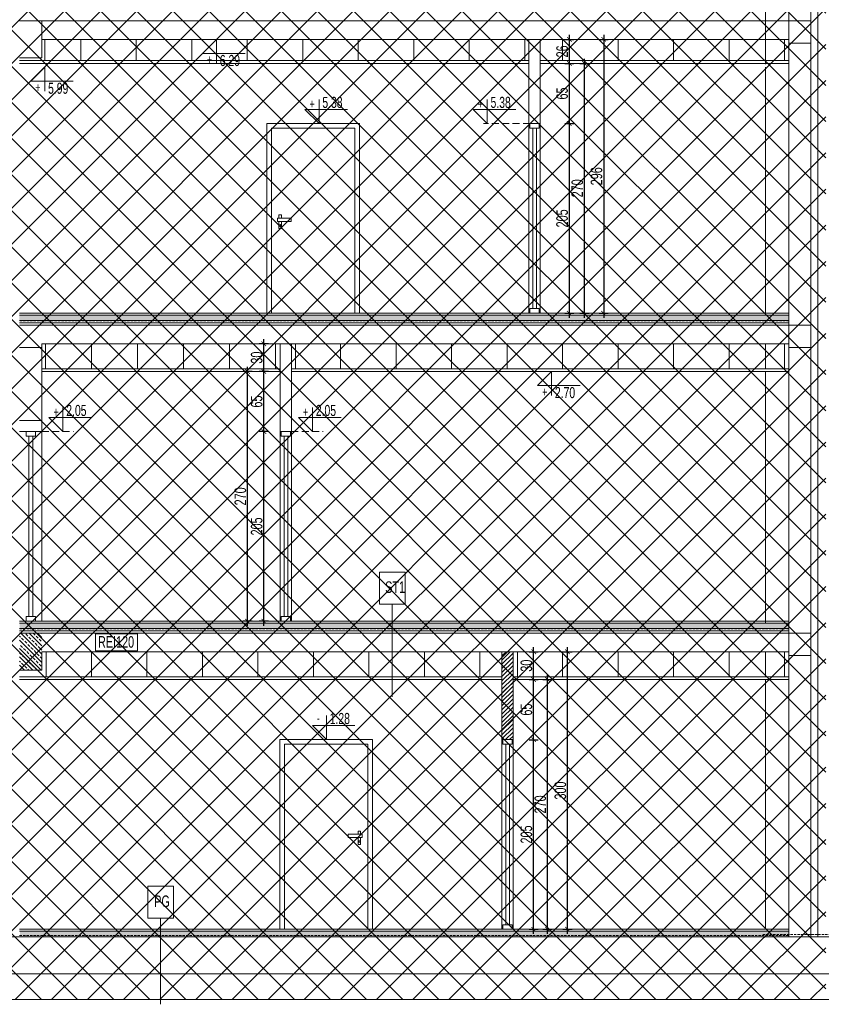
# Model space of a CAD drawing. Header units: millimetres. Extents: x 6354466 to 6508314, y -1889048 to -1342748.
# Tile 9 of 134: x 6419662 to 6428328, y -1887109 to -1876465. Entities that reach past the tile are written whole.
import ezdxf
from ezdxf.enums import TextEntityAlignment as Align

# ---------------------------------------------------------------- set-up
doc = ezdxf.new("R2010")
doc.units = ezdxf.units.MM
doc.header["$PDMODE"] = 3
doc.header["$PDSIZE"] = 10
doc.linetypes.add('HIDDEN', pattern=[0.375, 0.25, -0.125])
for name, color, linetype, lineweight in [('L-2', 167, 'Continuous', 13), ('L-5', 152, 'Continuous', 9), ('L-6', 6, 'Continuous', 5), ('L-DIM', 252, 'Continuous', 5), ('L-HATCH', 252, 'Continuous', 5), ('L-PPOŻ', 10, 'Continuous', 9), ('L-TXT', 141, 'Continuous', 9)]:
    doc.layers.add(name, color=color, linetype=linetype, lineweight=lineweight)
doc.styles.add('125', font='cdmsimpl.shx', dxfattribs={"width": 0.7, "height": 125})
doc.styles.add('SIMPLEX', font='cdmsimpl.shx', dxfattribs={"width": 0.7, "bigfont": 'cdmbigpl.shx'})
doc.linetypes.add('BATTING', pattern='A,0.00254,-2.54,[134,ltypeshp.shx,S=2.54,R=0,X=-2.54,Y=0],-5.08,[134,ltypeshp.shx,S=2.54,R=180,X=2.54,Y=0],-2.54', length=10.16254)
doc.dimstyles.new('125', dxfattribs={"dimtxt": 125, "dimasz": 50, "dimexe": 50, "dimexo": 3, "dimgap": 15, "dimtad": 1, "dimdec": 0, "dimlfac": 0.1, "dimrnd": 1, "dimtxsty": '125', "dimblk": 'ARCHTICK', "dimcen": 2.5, "dimdle": 50, "dimazin": 0, "dimtfac": 1, "dimtdec": 0, "dimtix": 1, "dimtmove": 1, "dimatfit": 3, "dimldrblk": 'NONE', "dimfxl": 0, "dimarcsym": 0})

# ---------------------------------------------------------------- blocks, each defined once
blk = doc.blocks.new('*U86')
for p, q in [((-5, 0), (-5, -5)), ((5, -5), (5, 0)), ((-5, -5), (5, -5)), ((-2, -5), (-2, -200)), ((2, -5), (2, -200)), ((-5, -205), (-5, -200)), ((-5, -200), (5, -200)), ((5, -200), (5, -205))]:
    blk.add_line(p, q)
blk = doc.blocks.new('*U359')
for p, q in [((-5, 0), (-5, -5)), ((5, -5), (5, 0)), ((-5, -5), (5, -5)), ((-2, -5), (-2, -200)), ((2, -5), (2, -200)), ((-5, -205), (-5, -200)), ((-5, -200), (5, -200)), ((5, -200), (5, -205))]:
    blk.add_line(p, q)
blk = doc.blocks.new('*U360')
for p, q in [((-5, 0), (-5, -5)), ((5, -5), (5, 0)), ((-5, -5), (5, -5)), ((-2, -5), (-2, -200)), ((2, -5), (2, -200)), ((-5, -205), (-5, -200)), ((-5, -200), (5, -200)), ((5, -200), (5, -205))]:
    blk.add_line(p, q)
blk = doc.blocks.new('*U365')
for p, q in [((-5, 0), (-5, -5)), ((5, -5), (5, 0)), ((-5, -5), (5, -5)), ((-2, -5), (-2, -200)), ((2, -5), (2, -200)), ((-5, -205), (-5, -200)), ((-5, -200), (5, -200)), ((5, -200), (5, -205))]:
    blk.add_line(p, q)
blk = doc.blocks.new('_ArchTick')
at = {"color": 0, "linetype": 'ByBlock', "const_width": 0.15}
blk.add_lwpolyline([(-0.5, -0.5), (0.5, 0.5)], dxfattribs=at)
blk = doc.blocks.new('*D361')
at = {"layer": 'Defpoints', "color": 0, "transparency": 16777216}
for p in [(6424995, -1884248), (6425218, -1884248), (6424995, -1886298)]:
    blk.add_point(p, dxfattribs=at)
at = {"layer": 'L-DIM', "color": 0, "lineweight": -2, "ltscale": 10, "transparency": 16777216}
for p, q in [((6425168, -1884248), (6425268, -1884248)), ((6425218, -1886348), (6425218, -1884198)), ((6425168, -1886298), (6425268, -1886298))]:
    blk.add_line(p, q, dxfattribs=at)
at = {"layer": 'L-DIM', "color": 0, "linetype": 'ByBlock', "lineweight": -2, "transparency": 16777216, "xscale": 50, "yscale": 50, "zscale": 50}
for p, rotation in [((6425218, -1884248), 90), ((6425218, -1886298), 270)]:
    blk.add_blockref('_ArchTick', p, dxfattribs=dict(at, rotation=rotation))
at = {"layer": 'L-DIM', "color": 0, "ltscale": 10, "transparency": 16777216, "insert": (6425140, -1885273), "char_height": 125, "attachment_point": 5, "rotation": 90, "style": '125'}
blk.add_mtext('205', dxfattribs=at)
blk = doc.blocks.new('_None')
blk = doc.blocks.new('*D362')
at = {"layer": 'Defpoints', "color": 0, "transparency": 16777216}
for p in [(6424995, -1883598), (6425218, -1883598), (6424995, -1884248)]:
    blk.add_point(p, dxfattribs=at)
at = {"layer": 'L-DIM', "color": 0, "lineweight": -2, "ltscale": 10, "transparency": 16777216}
for p, q in [((6425218, -1884298), (6425218, -1883548)), ((6425168, -1883598), (6425268, -1883598)), ((6425168, -1884248), (6425268, -1884248))]:
    blk.add_line(p, q, dxfattribs=at)
at = {"layer": 'L-DIM', "color": 0, "linetype": 'ByBlock', "lineweight": -2, "transparency": 16777216, "xscale": 50, "yscale": 50, "zscale": 50}
for p, rotation in [((6425218, -1883598), 90), ((6425218, -1884248), 270)]:
    blk.add_blockref('_ArchTick', p, dxfattribs=dict(at, rotation=rotation))
at = {"layer": 'L-DIM', "color": 0, "ltscale": 10, "transparency": 16777216, "insert": (6425140, -1883923), "char_height": 125, "attachment_point": 5, "rotation": 90, "style": '125'}
blk.add_mtext('65', dxfattribs=at)
blk = doc.blocks.new('*D363')
at = {"layer": 'Defpoints', "color": 0, "transparency": 16777216}
for p in [(6424995, -1883298), (6425218, -1883298), (6424995, -1883598)]:
    blk.add_point(p, dxfattribs=at)
at = {"layer": 'L-DIM', "color": 0, "lineweight": -2, "ltscale": 10, "transparency": 16777216}
for p, q in [((6425168, -1883298), (6425268, -1883298)), ((6425218, -1883648), (6425218, -1883248)), ((6425168, -1883598), (6425268, -1883598))]:
    blk.add_line(p, q, dxfattribs=at)
at = {"layer": 'L-DIM', "color": 0, "linetype": 'ByBlock', "lineweight": -2, "transparency": 16777216, "xscale": 50, "yscale": 50, "zscale": 50}
for p, rotation in [((6425218, -1883298), 90), ((6425218, -1883598), 270)]:
    blk.add_blockref('_ArchTick', p, dxfattribs=dict(at, rotation=rotation))
at = {"layer": 'L-DIM', "color": 0, "ltscale": 10, "transparency": 16777216, "insert": (6425140, -1883448), "char_height": 125, "attachment_point": 5, "rotation": 90, "style": '125'}
blk.add_mtext('30', dxfattribs=at)
blk = doc.blocks.new('*D364')
at = {"layer": 'Defpoints', "color": 0, "transparency": 16777216}
for p in [(6425180, -1883298), (6425584, -1883298), (6425180, -1886298)]:
    blk.add_point(p, dxfattribs=at)
at = {"layer": 'L-DIM', "color": 0, "lineweight": -2, "ltscale": 10, "transparency": 16777216}
for p, q in [((6425534, -1883298), (6425634, -1883298)), ((6425584, -1886348), (6425584, -1883248)), ((6425534, -1886298), (6425634, -1886298))]:
    blk.add_line(p, q, dxfattribs=at)
at = {"layer": 'L-DIM', "color": 0, "linetype": 'ByBlock', "lineweight": -2, "transparency": 16777216, "xscale": 50, "yscale": 50, "zscale": 50}
for p, rotation in [((6425584, -1883298), 90), ((6425584, -1886298), 270)]:
    blk.add_blockref('_ArchTick', p, dxfattribs=dict(at, rotation=rotation))
at = {"layer": 'L-DIM', "color": 0, "ltscale": 10, "transparency": 16777216, "insert": (6425507, -1884798), "char_height": 125, "attachment_point": 5, "rotation": 90, "style": '125'}
blk.add_mtext('300', dxfattribs=at)
blk = doc.blocks.new('*D366')
at = {"layer": 'Defpoints', "color": 0, "transparency": 16777216}
for p in [(6422301, -1880918), (6422490, -1880918), (6422479, -1882968)]:
    blk.add_point(p, dxfattribs=at)
at = {"layer": 'L-DIM', "color": 0, "lineweight": -2, "ltscale": 10, "transparency": 16777216}
for p, q in [((6422301, -1883018), (6422301, -1880868)), ((6422351, -1880918), (6422251, -1880918)), ((6422351, -1882968), (6422251, -1882968))]:
    blk.add_line(p, q, dxfattribs=at)
at = {"layer": 'L-DIM', "color": 0, "linetype": 'ByBlock', "lineweight": -2, "transparency": 16777216, "xscale": 50, "yscale": 50, "zscale": 50}
for p, rotation in [((6422301, -1880918), 90), ((6422301, -1882968), 270)]:
    blk.add_blockref('_ArchTick', p, dxfattribs=dict(at, rotation=rotation))
at = {"layer": 'L-DIM', "color": 0, "ltscale": 10, "transparency": 16777216, "insert": (6422224, -1881943), "char_height": 125, "attachment_point": 5, "rotation": 90, "style": '125'}
blk.add_mtext('205', dxfattribs=at)
blk = doc.blocks.new('*D367')
at = {"layer": 'Defpoints', "color": 0, "transparency": 16777216}
for p in [(6422301, -1880268), (6422479, -1880268), (6422490, -1880918)]:
    blk.add_point(p, dxfattribs=at)
at = {"layer": 'L-DIM', "color": 0, "lineweight": -2, "ltscale": 10, "transparency": 16777216}
for p, q in [((6422301, -1880968), (6422301, -1880218)), ((6422351, -1880268), (6422251, -1880268)), ((6422351, -1880918), (6422251, -1880918))]:
    blk.add_line(p, q, dxfattribs=at)
at = {"layer": 'L-DIM', "color": 0, "linetype": 'ByBlock', "lineweight": -2, "transparency": 16777216, "xscale": 50, "yscale": 50, "zscale": 50}
for p, rotation in [((6422301, -1880268), 90), ((6422301, -1880918), 270)]:
    blk.add_blockref('_ArchTick', p, dxfattribs=dict(at, rotation=rotation))
at = {"layer": 'L-DIM', "color": 0, "ltscale": 10, "transparency": 16777216, "insert": (6422224, -1880593), "char_height": 125, "attachment_point": 5, "rotation": 90, "style": '125'}
blk.add_mtext('65', dxfattribs=at)
blk = doc.blocks.new('*D368')
at = {"layer": 'Defpoints', "color": 0, "transparency": 16777216}
for p in [(6422301, -1879968), (6422479, -1879968), (6422479, -1880268)]:
    blk.add_point(p, dxfattribs=at)
at = {"layer": 'L-DIM', "color": 0, "lineweight": -2, "ltscale": 10, "transparency": 16777216}
for p, q in [((6422301, -1880318), (6422301, -1879918)), ((6422351, -1879968), (6422251, -1879968)), ((6422351, -1880268), (6422251, -1880268))]:
    blk.add_line(p, q, dxfattribs=at)
at = {"layer": 'L-DIM', "color": 0, "linetype": 'ByBlock', "lineweight": -2, "transparency": 16777216, "xscale": 50, "yscale": 50, "zscale": 50}
for p, rotation in [((6422301, -1879968), 90), ((6422301, -1880268), 270)]:
    blk.add_blockref('_ArchTick', p, dxfattribs=dict(at, rotation=rotation))
at = {"layer": 'L-DIM', "color": 0, "ltscale": 10, "transparency": 16777216, "insert": (6422224, -1880118), "char_height": 125, "attachment_point": 5, "rotation": 90, "style": '125'}
blk.add_mtext('30', dxfattribs=at)
blk = doc.blocks.new('*D372')
at = {"layer": 'Defpoints', "color": 0, "transparency": 16777216}
for p in [(6425287, -1877588), (6425604, -1877588), (6425287, -1879638)]:
    blk.add_point(p, dxfattribs=at)
at = {"layer": 'L-DIM', "color": 0, "lineweight": -2, "ltscale": 10, "transparency": 16777216}
for p, q in [((6425554, -1877588), (6425654, -1877588)), ((6425604, -1879688), (6425604, -1877538)), ((6425554, -1879638), (6425654, -1879638))]:
    blk.add_line(p, q, dxfattribs=at)
at = {"layer": 'L-DIM', "color": 0, "linetype": 'ByBlock', "lineweight": -2, "transparency": 16777216, "xscale": 50, "yscale": 50, "zscale": 50}
for p, rotation in [((6425604, -1877588), 90), ((6425604, -1879638), 270)]:
    blk.add_blockref('_ArchTick', p, dxfattribs=dict(at, rotation=rotation))
at = {"layer": 'L-DIM', "color": 0, "ltscale": 10, "transparency": 16777216, "insert": (6425526, -1878613), "char_height": 125, "attachment_point": 5, "rotation": 90, "style": '125'}
blk.add_mtext('205', dxfattribs=at)
blk = doc.blocks.new('*D373')
at = {"layer": 'Defpoints', "color": 0, "transparency": 16777216}
for p in [(6425287, -1876938), (6425604, -1876938), (6425287, -1877588)]:
    blk.add_point(p, dxfattribs=at)
at = {"layer": 'L-DIM', "color": 0, "lineweight": -2, "ltscale": 10, "transparency": 16777216}
for p, q in [((6425554, -1876938), (6425654, -1876938)), ((6425604, -1877638), (6425604, -1876888)), ((6425554, -1877588), (6425654, -1877588))]:
    blk.add_line(p, q, dxfattribs=at)
at = {"layer": 'L-DIM', "color": 0, "linetype": 'ByBlock', "lineweight": -2, "transparency": 16777216, "xscale": 50, "yscale": 50, "zscale": 50}
for p, rotation in [((6425604, -1876938), 90), ((6425604, -1877588), 270)]:
    blk.add_blockref('_ArchTick', p, dxfattribs=dict(at, rotation=rotation))
at = {"layer": 'L-DIM', "color": 0, "ltscale": 10, "transparency": 16777216, "insert": (6425526, -1877263), "char_height": 125, "attachment_point": 5, "rotation": 90, "style": '125'}
blk.add_mtext('65', dxfattribs=at)
blk = doc.blocks.new('*D374')
at = {"layer": 'Defpoints', "color": 0, "transparency": 16777216}
for p in [(6425287, -1876678), (6425604, -1876678), (6425287, -1876938)]:
    blk.add_point(p, dxfattribs=at)
at = {"layer": 'L-DIM', "color": 0, "lineweight": -2, "ltscale": 10, "transparency": 16777216}
for p, q in [((6425604, -1876988), (6425604, -1876628)), ((6425554, -1876678), (6425654, -1876678)), ((6425554, -1876938), (6425654, -1876938))]:
    blk.add_line(p, q, dxfattribs=at)
at = {"layer": 'L-DIM', "color": 0, "linetype": 'ByBlock', "lineweight": -2, "transparency": 16777216, "xscale": 50, "yscale": 50, "zscale": 50}
for p, rotation in [((6425604, -1876678), 90), ((6425604, -1876938), 270)]:
    blk.add_blockref('_ArchTick', p, dxfattribs=dict(at, rotation=rotation))
at = {"layer": 'L-DIM', "color": 0, "ltscale": 10, "transparency": 16777216, "insert": (6425526, -1876808), "char_height": 125, "attachment_point": 5, "rotation": 90, "style": '125'}
blk.add_mtext('26', dxfattribs=at)
blk = doc.blocks.new('*D382')
at = {"layer": 'Defpoints', "color": 0, "transparency": 16777216}
for p in [(6425287, -1876938), (6425768, -1876938), (6425287, -1879638)]:
    blk.add_point(p, dxfattribs=at)
at = {"layer": 'L-DIM', "color": 0, "lineweight": -2, "ltscale": 10, "transparency": 16777216}
for p, q in [((6425718, -1876938), (6425818, -1876938)), ((6425768, -1879688), (6425768, -1876888)), ((6425718, -1879638), (6425818, -1879638))]:
    blk.add_line(p, q, dxfattribs=at)
at = {"layer": 'L-DIM', "color": 0, "linetype": 'ByBlock', "lineweight": -2, "transparency": 16777216, "xscale": 50, "yscale": 50, "zscale": 50}
for p, rotation in [((6425768, -1876938), 90), ((6425768, -1879638), 270)]:
    blk.add_blockref('_ArchTick', p, dxfattribs=dict(at, rotation=rotation))
at = {"layer": 'L-DIM', "color": 0, "ltscale": 10, "transparency": 16777216, "insert": (6425690, -1878288), "char_height": 125, "attachment_point": 5, "rotation": 90, "style": '125'}
blk.add_mtext('270', dxfattribs=at)
blk = doc.blocks.new('*D383')
at = {"layer": 'Defpoints', "color": 0, "transparency": 16777216}
for p in [(6425287, -1876678), (6425287, -1879638), (6425975, -1879638)]:
    blk.add_point(p, dxfattribs=at)
at = {"layer": 'L-DIM', "color": 0, "lineweight": -2, "ltscale": 10, "transparency": 16777216}
for p, q in [((6425975, -1876628), (6425975, -1879688)), ((6425925, -1876678), (6426025, -1876678)), ((6425925, -1879638), (6426025, -1879638))]:
    blk.add_line(p, q, dxfattribs=at)
at = {"layer": 'L-DIM', "color": 0, "linetype": 'ByBlock', "lineweight": -2, "transparency": 16777216, "xscale": 50, "yscale": 50, "zscale": 50}
for p, rotation in [((6425975, -1876678), 90), ((6425975, -1879638), 270)]:
    blk.add_blockref('_ArchTick', p, dxfattribs=dict(at, rotation=rotation))
at = {"layer": 'L-DIM', "color": 0, "ltscale": 10, "transparency": 16777216, "insert": (6425898, -1878158), "char_height": 125, "attachment_point": 5, "rotation": 90, "style": '125'}
blk.add_mtext('296', dxfattribs=at)
blk = doc.blocks.new('*D384')
at = {"layer": 'Defpoints', "color": 0, "transparency": 16777216}
for p in [(6422126, -1880268), (6422479, -1880268), (6422479, -1882968)]:
    blk.add_point(p, dxfattribs=at)
at = {"layer": 'L-DIM', "color": 0, "lineweight": -2, "ltscale": 10, "transparency": 16777216}
for p, q in [((6422126, -1883018), (6422126, -1880218)), ((6422176, -1880268), (6422076, -1880268)), ((6422176, -1882968), (6422076, -1882968))]:
    blk.add_line(p, q, dxfattribs=at)
at = {"layer": 'L-DIM', "color": 0, "linetype": 'ByBlock', "lineweight": -2, "transparency": 16777216, "xscale": 50, "yscale": 50, "zscale": 50}
for p, rotation in [((6422126, -1880268), 90), ((6422126, -1882968), 270)]:
    blk.add_blockref('_ArchTick', p, dxfattribs=dict(at, rotation=rotation))
at = {"layer": 'L-DIM', "color": 0, "ltscale": 10, "transparency": 16777216, "insert": (6422048, -1881618), "char_height": 125, "attachment_point": 5, "rotation": 90, "style": '125'}
blk.add_mtext('270', dxfattribs=at)
blk = doc.blocks.new('*D385')
at = {"layer": 'Defpoints', "color": 0, "transparency": 16777216}
for p in [(6424995, -1883598), (6425368, -1883598), (6424995, -1886298)]:
    blk.add_point(p, dxfattribs=at)
at = {"layer": 'L-DIM', "color": 0, "lineweight": -2, "ltscale": 10, "transparency": 16777216}
for p, q in [((6425368, -1886348), (6425368, -1883548)), ((6425318, -1883598), (6425418, -1883598)), ((6425318, -1886298), (6425418, -1886298))]:
    blk.add_line(p, q, dxfattribs=at)
at = {"layer": 'L-DIM', "color": 0, "linetype": 'ByBlock', "lineweight": -2, "transparency": 16777216, "xscale": 50, "yscale": 50, "zscale": 50}
for p, rotation in [((6425368, -1883598), 90), ((6425368, -1886298), 270)]:
    blk.add_blockref('_ArchTick', p, dxfattribs=dict(at, rotation=rotation))
at = {"layer": 'L-DIM', "color": 0, "ltscale": 10, "transparency": 16777216, "insert": (6425290, -1884948), "char_height": 125, "attachment_point": 5, "rotation": 90, "style": '125'}
blk.add_mtext('270', dxfattribs=at)

msp = doc.modelspace()

# ---------------------------------------------------------------- hatches: boundary and pattern name
at = {"layer": 'L-5', "ltscale": 8}
h = msp.add_hatch(dxfattribs=at)
h.set_pattern_fill('ANSI31', color=8, scale=10)
h.set_pattern_definition([(225, (-5995434.072, 1666970.427), (22.4506403, -22.4506403), [])])
h.paths.add_polyline_path([(6424995.3, -1884247.8), (6424986.5, -1884247.8), (6424886.5, -1884247.8), (6424875.3, -1884247.8), (6424875.3, -1883597.8), (6424875.3, -1883567.8), (6424875.3, -1883297.8), (6424995.3, -1883297.8), (6424995.3, -1883567.8), (6424995.3, -1883597.8)])
at = {"layer": 'L-HATCH', "ltscale": 10, "transparency": 33554687}
h = msp.add_hatch(dxfattribs=at)
h.set_pattern_fill('ANSI37', color=252, scale=87)
h.set_pattern_definition([(45, (-48871.55, -22776.9), (-195.320571, 195.320571), []), (135, (-48871.55, -22776.9), (-195.320571, -195.320571), [])])
h.paths.add_polyline_path([(6428375.3, -1869511.2), (6413285.3, -1869511.2), (6413285.3, -1887057.8), (6428375.3, -1887057.8)])
at = {"layer": 'L-HATCH', "ltscale": 5}
h = msp.add_hatch(dxfattribs=at)
h.set_pattern_fill('DASH', color=256, scale=5, angle=45, style=0)
h.set_pattern_definition([(225, (7582976.698, -2000554.149), (-2e-13, -22.4506403), [15.875, -15.875])])
h.paths.add_polyline_path([(6423192.9, -1879667.8), (6423192.9, -1879727.8), (6423193, -1879727.8), (6423193, -1879667.8)])
h.paths.add_polyline_path([(6427975.3, -1879657.8), (6419659, -1879657.8), (6419659, -1879717.8), (6427975.3, -1879717.8)])
h = msp.add_hatch(dxfattribs=at)
h.set_pattern_fill('DASH', color=256, scale=5, angle=45, style=0)
h.set_pattern_definition([(225, (7582976.698, -2003884.149), (-2e-13, -22.4506403), [15.875, -15.875])])
h.paths.add_polyline_path([(6423192.9, -1882997.8), (6423192.9, -1883057.8), (6423193, -1883057.8), (6423193, -1882997.8)])
h.paths.add_polyline_path([(6427975.3, -1882987.8), (6419662.5, -1882987.8), (6419662.5, -1883047.8), (6427975.3, -1883047.8)])
at = {"layer": 'L-HATCH'}
h = msp.add_hatch(dxfattribs=at)
h.set_pattern_fill('BRASS', color=252, scale=10, angle=135, style=0)
h.set_pattern_definition([(315, (12995048.18, -3486193.53), (44.9012806, 44.9012806), []), (315, (12995070.63, -3486171.08), (44.9012806, 44.9012806), [31.75, -15.875])])
h.paths.add_polyline_path([(6419901, -1883497.8), (6419661, -1883497.8), (6419661, -1883097.8), (6419901, -1883097.8), (6419901, -1883277.8)])
at = {"layer": 'L-HATCH', "ltscale": 5}
h = msp.add_hatch(dxfattribs=at)
h.set_pattern_fill('DASH', color=256, scale=5, angle=45, style=0)
h.set_pattern_definition([(45, (5196298.812, -1760288.22), (6e-14, 22.4506403), [15.875, -15.875])])
h.paths.add_polyline_path([(6427975.3, -1886317.8), (6419663.8, -1886317.8), (6419663.8, -1886377.8), (6427975.3, -1886377.8)])

# ---------------------------------------------------------------- linework, layer by layer
at = {"layer": 'L-2', "ltscale": 5}
for p, q in [((6427975.3, -1869711.2), (6427975.3, -1886377.8)), ((6428215.3, -1869711.2), (6428215.3, -1886377.8)), ((6419901, -1876477.8), (6419901, -1876877.8)), ((6419661, -1876877.8), (6419901, -1876877.8)), ((6419661, -1880797.8), (6419901, -1880797.8)), ((6419661, -1880917.8), (6419901, -1880917.8))]:
    msp.add_line(p, q, dxfattribs=at)
at = {"layer": 'L-2', "ltscale": 8}
for p, q in [((6419901, -1876477.8), (6419661, -1876477.8)), ((6427975.3, -1876477.8), (6419901, -1876477.8)), ((6428215.3, -1876477.8), (6427975.3, -1876477.8)), ((6427975.3, -1876677.8), (6419901, -1876677.8)), ((6428215.3, -1876717.8), (6427975.3, -1876717.8)), ((6419901, -1879767.8), (6419661, -1879767.8)), ((6427975.3, -1879767.8), (6419901, -1879767.8)), ((6428215.3, -1879767.8), (6427975.3, -1879767.8)), ((6419901, -1880007.8), (6419661, -1880007.8)), ((6427975.3, -1879967.8), (6419901, -1879967.8)), ((6419901, -1880007.8), (6419901, -1879967.8)), ((6419901, -1880917.8), (6419901, -1880007.8)), ((6428215.3, -1880007.8), (6427975.3, -1880007.8)), ((6419901, -1883097.8), (6419661, -1883097.8)), ((6427975.3, -1883097.8), (6419901, -1883097.8)), ((6428215.3, -1883097.8), (6427975.3, -1883097.8)), ((6427975.3, -1883297.8), (6419901, -1883297.8)), ((6419901, -1883497.8), (6419901, -1883297.8)), ((6428215.3, -1883337.8), (6427975.3, -1883337.8)), ((6419901, -1883497.8), (6419661, -1883497.8)), ((6413435.3, -1886377.8), (6427695.3, -1886377.8)), ((6427695.3, -1886777.8), (6413435.3, -1886777.8))]:
    msp.add_line(p, q, dxfattribs=at)
at = {"layer": 'L-2', "ltscale": 5}
msp.add_lwpolyline([(6427695.3, -1886777.8), (6428495.3, -1886777.8), (6428495.3, -1886377.8), (6427695.3, -1886377.8)], dxfattribs=at)
at = {"layer": 'L-5', "ltscale": 10}
for p, q in [((6427725.3, -1873342.8), (6427725.3, -1876947.8)), ((6425167.1, -1876677.8), (6425167.1, -1877647.8)), ((6425287.1, -1876677.8), (6425287.1, -1877647.8)), ((6427725.3, -1876977.8), (6427725.3, -1879637.8)), ((6425167.1, -1877587.8), (6425287.1, -1877587.8)), ((6425167.1, -1877587.8), (6425167.1, -1879637.8)), ((6425287.1, -1877587.8), (6425287.1, -1879637.8)), ((6422478.5, -1879967.8), (6422478.5, -1880917.8)), ((6422598.5, -1879967.8), (6422598.5, -1880917.8)), ((6427725.3, -1879967.8), (6427725.3, -1880237.8)), ((6427725.3, -1880267.8), (6427725.3, -1882987.8)), ((6419901, -1882967.8), (6419901, -1880917.8)), ((6422478.5, -1880917.8), (6422598.5, -1880917.8)), ((6422478.5, -1880917.8), (6422478.5, -1882967.8)), ((6422598.5, -1880917.8), (6422598.5, -1882967.8)), ((6424875.3, -1883297.8), (6424875.3, -1884307.8)), ((6424995.3, -1883297.8), (6424995.3, -1884307.8)), ((6427725.3, -1883297.8), (6427725.3, -1883567.8)), ((6427725.3, -1883597.8), (6427725.3, -1886297.8)), ((6424875.3, -1886297.8), (6424875.3, -1884247.8)), ((6424875.3, -1884247.8), (6424995.3, -1884247.8)), ((6424995.3, -1884247.8), (6424995.3, -1886297.8)), ((6427975.3, -1886297.8), (6419661, -1886297.8)), ((6413435.3, -1887057.8), (6427795.3, -1887057.8))]:
    msp.add_line(p, q, dxfattribs=at)
at = {"layer": 'L-5'}
for p, q in [((6419932.8, -1876907.8), (6419932.7, -1876677.8)), ((6420322.4, -1876907.8), (6420322.4, -1876677.8)), ((6420922.4, -1876907.8), (6420922.4, -1876677.8)), ((6421522.4, -1876907.8), (6421522.4, -1876677.8)), ((6422122.4, -1876907.8), (6422122.4, -1876677.8)), ((6422722.4, -1876907.8), (6422722.4, -1876677.8)), ((6423322.4, -1876907.8), (6423322.4, -1876677.8)), ((6423922.4, -1876907.8), (6423922.4, -1876677.8)), ((6424522.4, -1876907.8), (6424522.4, -1876677.8)), ((6425122.4, -1876907.8), (6425122.4, -1876677.8)), ((6425530.7, -1876907.8), (6425530.7, -1876677.8)), ((6426130.7, -1876907.8), (6426130.7, -1876677.8)), ((6426730.7, -1876907.8), (6426730.7, -1876677.8)), ((6427330.7, -1876907.8), (6427330.7, -1876677.8)), ((6427930.7, -1876907.8), (6427930.7, -1876677.8)), ((6425167.1, -1876907.8), (6419661, -1876907.8)), ((6425167.1, -1876937.8), (6419661, -1876937.8)), ((6427975.3, -1876907.8), (6425287.1, -1876907.8)), ((6427975.3, -1876937.8), (6425287.1, -1876937.8)), ((6422334.7, -1877587.8), (6422334.7, -1879637.8)), ((6422334.7, -1877587.8), (6423334.7, -1877587.8)), ((6423334.7, -1877587.8), (6423334.7, -1879637.8)), ((6422384.7, -1877637.8), (6422384.7, -1879637.8)), ((6422384.7, -1877637.8), (6423284.7, -1877637.8)), ((6423284.7, -1877637.8), (6423284.7, -1879637.8)), ((6422597.9, -1878610.7), (6422447.2, -1878610.7)), ((6422447.2, -1878645.1), (6422447.2, -1878610.7)), ((6422490.8, -1878645.1), (6422447.2, -1878645.1)), ((6422490.8, -1878575.7), (6422462.2, -1878575.7)), ((6422462.2, -1878575.7), (6422462.2, -1878610.7)), ((6422462.2, -1878645.1), (6422462.2, -1878722.6)), ((6422490.8, -1878610.7), (6422490.8, -1878575.7)), ((6422490.8, -1878722.6), (6422490.8, -1878645.1)), ((6422490.8, -1878645.1), (6422597.9, -1878645.1)), ((6422597.9, -1878645.1), (6422597.9, -1878610.7)), ((6422462.2, -1878722.6), (6422490.8, -1878722.6)), ((6419942.2, -1880237.8), (6419942.2, -1879967.8)), ((6420439.3, -1880237.8), (6420439.3, -1879967.8)), ((6420936.4, -1880237.8), (6420936.4, -1879967.8)), ((6421433.5, -1880237.8), (6421433.5, -1879967.8)), ((6421930.7, -1880237.8), (6421930.7, -1879967.8)), ((6422427.8, -1880237.8), (6422427.8, -1879967.8)), ((6422642.8, -1880237.8), (6422642.8, -1879967.8)), ((6423130.7, -1880237.8), (6423130.7, -1879967.8)), ((6423730.7, -1880237.8), (6423730.7, -1879967.8)), ((6424330.7, -1880237.8), (6424330.7, -1879967.8)), ((6424930.7, -1880237.8), (6424930.7, -1879967.8)), ((6425530.7, -1880237.8), (6425530.7, -1879967.8)), ((6426130.7, -1880237.8), (6426130.7, -1879967.8)), ((6426730.7, -1880237.8), (6426730.7, -1879967.8)), ((6427330.7, -1880237.8), (6427330.7, -1879967.8)), ((6427930.7, -1880237.8), (6427930.7, -1879967.8)), ((6422478.5, -1880237.8), (6419901, -1880237.8)), ((6427975.3, -1880237.8), (6422598.5, -1880237.8)), ((6422478.5, -1880267.8), (6419901, -1880267.8)), ((6427975.3, -1880267.8), (6422598.5, -1880267.8)), ((6423688.9, -1882782.1), (6423688.9, -1883783.2)), ((6419949.2, -1883567.8), (6419949.2, -1883297.8)), ((6420436.3, -1883567.8), (6420436.3, -1883297.8)), ((6421036.3, -1883567.8), (6421036.3, -1883297.8)), ((6421636.3, -1883567.8), (6421636.3, -1883297.8)), ((6422236.3, -1883567.8), (6422236.3, -1883297.8)), ((6422836.3, -1883567.8), (6422836.3, -1883297.8)), ((6423436.3, -1883567.7), (6423436.3, -1883297.7)), ((6424036.3, -1883567.8), (6424036.3, -1883297.8)), ((6424636.3, -1883567.8), (6424636.3, -1883297.8)), ((6425043.6, -1883567.8), (6425043.6, -1883297.8)), ((6425530.7, -1883567.8), (6425530.7, -1883297.8)), ((6426130.7, -1883567.8), (6426130.7, -1883297.8)), ((6426730.7, -1883567.8), (6426730.7, -1883297.8)), ((6427330.7, -1883567.8), (6427330.7, -1883297.8)), ((6427930.7, -1883567.8), (6427930.7, -1883297.8)), ((6424875.3, -1883567.8), (6419661, -1883567.8)), ((6424875.3, -1883597.8), (6419661, -1883597.8)), ((6427975.3, -1883567.8), (6424995.3, -1883567.8)), ((6427975.3, -1883597.8), (6424995.3, -1883597.8)), ((6422475.3, -1884247.8), (6422475.3, -1886297.8)), ((6422475.3, -1884247.8), (6423475.3, -1884247.8)), ((6422525.3, -1884297.8), (6422525.3, -1886297.8)), ((6422525.3, -1884297.8), (6423425.3, -1884297.8)), ((6423425.3, -1884297.8), (6423425.3, -1886297.8)), ((6423475.3, -1884247.8), (6423475.3, -1886297.8)), ((6423319.2, -1885270.7), (6423319.2, -1885235.7)), ((6423319.2, -1885235.7), (6423347.8, -1885235.7)), ((6423347.8, -1885235.7), (6423347.8, -1885270.7)), ((6423212.2, -1885270.7), (6423362.8, -1885270.7)), ((6423212.2, -1885305.1), (6423212.2, -1885270.7)), ((6423319.2, -1885305.1), (6423212.2, -1885305.1)), ((6423319.2, -1885382.6), (6423319.2, -1885305.1)), ((6423319.2, -1885305.1), (6423362.8, -1885305.1)), ((6423347.8, -1885305.1), (6423347.8, -1885382.6)), ((6423362.8, -1885305.1), (6423362.8, -1885270.7)), ((6423347.8, -1885382.6), (6423319.2, -1885382.6)), ((6421185.4, -1886177.6), (6421185.4, -1887108.6)), ((6427595.3, -1887057.8), (6428775.3, -1887057.8))]:
    msp.add_line(p, q, dxfattribs=at)
at = {"layer": 'L-5', "ltscale": 5}
for p, q in [((6419661, -1879637.8), (6427975.3, -1879637.8)), ((6419661, -1879657.8), (6427975.3, -1879657.8)), ((6419661, -1879717.8), (6427975.3, -1879717.8)), ((6419661, -1882967.8), (6427975.3, -1882967.8)), ((6419661, -1882987.8), (6427975.3, -1882987.8)), ((6419661, -1883047.8), (6427975.3, -1883047.8)), ((6419661, -1886297.8), (6427975.3, -1886297.8)), ((6427975.3, -1886297.8), (6419661, -1886297.8)), ((6419661, -1886317.8), (6427975.3, -1886317.8))]:
    msp.add_line(p, q, dxfattribs=at)
at = {"layer": 'L-5', "linetype": 'HIDDEN', "ltscale": 100}
for p, q in [((6427975.3, -1879721.5), (6419661, -1879721.5)), ((6427975.3, -1883051.5), (6419661, -1883051.5)), ((6419661, -1886364.6), (6427975.3, -1886364.6)), ((6427695.3, -1886353), (6428495.3, -1886353))]:
    msp.add_line(p, q, dxfattribs=at)
at = {"layer": 'L-5'}
for points in [[(6423827.8, -1882437.3), (6423550.1, -1882437.3), (6423550.1, -1882782.1), (6423827.8, -1882782.1)], [(6421324.3, -1885832.7), (6421046.6, -1885832.7), (6421046.6, -1886177.6), (6421324.3, -1886177.6)]]:
    msp.add_lwpolyline(points, close=True, dxfattribs=at)
for centre in [(6422476.5, -1878688.7), (6423333.5, -1885348.7)]:
    msp.add_circle(centre, 8.22, dxfattribs=at)
at = {"layer": 'L-HATCH', "linetype": 'BATTING', "ltscale": 7}
msp.add_line((6428290.3, -1869611.2), (6428290.3, -1886377.8), dxfattribs=at)
at = {"layer": 'L-HATCH', "linetype": 'BATTING', "ltscale": 2.5}
for p, q in [((6419661, -1879742.8), (6427975.3, -1879742.8)), ((6419661, -1883072.8), (6427975.3, -1883072.8))]:
    msp.add_line(p, q, dxfattribs=at)
at = {"layer": 'L-PPOŻ'}
msp.add_lwpolyline([(6420935.4, -1883288), (6420481.5, -1883288), (6420481.5, -1883102.7), (6420935.4, -1883102.7)], close=True, dxfattribs=at)
at = {"layer": 'L-TXT'}
for p, q in [((6421637.2, -1876829.7), (6421789.1, -1876677.8)), ((6421789.1, -1876938.2), (6421789.1, -1876677.8)), ((6422097.9, -1876829.7), (6421637.2, -1876829.7)), ((6419780.9, -1877129.7), (6419932.8, -1876977.8)), ((6419932.8, -1877238.2), (6419932.8, -1876977.8)), ((6420241.5, -1877129.7), (6419780.9, -1877129.7)), ((6422897.7, -1877327.4), (6422897.7, -1877587.8)), ((6424716.1, -1877327.4), (6424716.1, -1877587.8)), ((6423206.5, -1877435.9), (6422745.8, -1877435.9)), ((6422745.8, -1877435.9), (6422897.7, -1877587.8)), ((6425024.9, -1877435.9), (6424564.2, -1877435.9)), ((6424564.2, -1877435.9), (6424716.1, -1877587.8)), ((6425260.1, -1880419.7), (6425412, -1880267.8)), ((6425412, -1880528.2), (6425412, -1880267.8)), ((6425720.7, -1880419.7), (6425260.1, -1880419.7)), ((6420129.7, -1880657.4), (6420129.7, -1880917.8)), ((6422827.2, -1880657.4), (6422827.2, -1880917.8)), ((6420438.4, -1880765.9), (6419977.8, -1880765.9)), ((6419977.8, -1880765.9), (6420129.7, -1880917.8)), ((6423135.9, -1880765.9), (6422675.3, -1880765.9)), ((6422675.3, -1880765.9), (6422827.2, -1880917.8)), ((6422977.4, -1883987.4), (6422977.4, -1884247.8)), ((6423286.1, -1884095.9), (6422825.5, -1884095.9)), ((6422825.5, -1884095.9), (6422977.4, -1884247.8))]:
    msp.add_line(p, q, dxfattribs=at)
at = {"layer": 'L-TXT', "linetype": 'HIDDEN', "ltscale": 300}
for p, q in [((6425178.2, -1877587.8), (6424677.2, -1877587.8)), ((6419901, -1880917.8), (6420244.3, -1880917.8)), ((6422598.5, -1880917.8), (6422941.8, -1880917.8))]:
    msp.add_line(p, q, dxfattribs=at)

# ---------------------------------------------------------------- block references
at = {"layer": 'L-6', "color": 6, "xscale": -10, "yscale": 10, "zscale": 10, "rotation": 180.0000000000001}
for name, p in [('*U365', (6425228.2, -1879637.8)), ('*U359', (6419782.1, -1882967.8)), ('*U360', (6422539.7, -1882967.8)), ('*U86', (6424936.5, -1886297.8))]:
    msp.add_blockref(name, p, dxfattribs=at)

# ---------------------------------------------------------------- texts
at = {"layer": 'L-5', "style": '125', "width": 0.7}
for s, p in [('ST1', (6423613.1, -1882661.8)), ('PG', (6421116.3, -1886057.2))]:
    msp.add_text(s, height=125, dxfattribs=at).set_placement(p)
at = {"layer": 'L-PPOŻ', "style": '125', "width": 0.7}
msp.add_text('REI120', height=125, dxfattribs=at).set_placement((6420508.3, -1883253.9))
at = {"layer": 'L-TXT', "style": 'SIMPLEX', "width": 0.7}
for s, p in [('6.29', (6421825.1, -1876966.3)), ('5.99', (6419968.7, -1877266.3)), ('5.38', (6422933.7, -1877419.2)), ('5.38', (6424752, -1877419.2)), ('2.70', (6425447.9, -1880556.3)), ('2.05', (6420165.6, -1880749.2)), ('2.05', (6422863.1, -1880749.2)), ('1.28', (6423013.3, -1884079.2))]:
    msp.add_text(s, height=120, dxfattribs=at).set_placement(p)
for s, p in [('+', (6421686.3, -1876849.7)), ('+', (6419829.9, -1877149.7)), ('+', (6422794.9, -1877326.5)), ('+', (6424613.3, -1877326.5)), ('+', (6425309.2, -1880439.7)), ('+', (6420026.8, -1880656.5)), ('+', (6422724.4, -1880656.5)), ('-', (6422874.5, -1883986.5))]:
    msp.add_text(s, height=104.2, rotation=180, dxfattribs=at).set_placement(p, align=Align.RIGHT)

# ---------------------------------------------------------------- dimensions: what is measured, and where the dimension line sits
at = {"layer": 'L-DIM', "ltscale": 10}
for base, p1, p2, picture, middle in [((6425603.5, -1876677.8), (6425287.1, -1876937.8), (6425287.1, -1876677.8), '*D374', (6425526, -1876807.8)), ((6425975.2, -1879637.8), (6425287.1, -1876677.8), (6425287.1, -1879637.8), '*D383', (6425897.7, -1878157.8)), ((6425603.5, -1876937.8), (6425287.1, -1877587.8), (6425287.1, -1876937.8), '*D373', (6425526, -1877262.8)), ((6425767.7, -1876937.8), (6425287.1, -1879637.8), (6425287.1, -1876937.8), '*D382', (6425690.2, -1878287.8)), ((6425603.5, -1877587.8), (6425287.1, -1879637.8), (6425287.1, -1877587.8), '*D372', (6425526, -1878612.8)), ((6422301.5, -1879967.8), (6422478.5, -1880267.8), (6422478.5, -1879967.8), '*D368', (6422224, -1880117.8)), ((6422125.8, -1880267.8), (6422478.5, -1882967.8), (6422478.5, -1880267.8), '*D384', (6422048.3, -1881617.8)), ((6422301.5, -1880267.8), (6422489.7, -1880917.8), (6422478.5, -1880267.8), '*D367', (6422224, -1880592.8)), ((6422301.5, -1880917.8), (6422478.5, -1882967.8), (6422489.7, -1880917.8), '*D366', (6422224, -1881942.8)), ((6425584.4, -1883297.8), (6425179.6, -1886297.8), (6425179.6, -1883297.8), '*D364', (6425506.9, -1884797.8)), ((6425367.7, -1883597.8), (6424995.3, -1886297.8), (6424995.3, -1883597.8), '*D385', (6425290.2, -1884947.8))]:
    dim = msp.add_linear_dim(base=base, p1=p1, p2=p2, angle=90, dimstyle='125', override={"dimtxsty": '125', "dimldrblk": 'None'}, dxfattribs=at)
    dim.commit()
    dim.dimension.update_dxf_attribs({"geometry": picture, "text_midpoint": middle})
for base, p1, p2, picture, middle in [((6425217.9, -1883297.8), (6424995.3, -1883597.8), (6424995.3, -1883297.8), '*D363', (6425140.4, -1883447.8)), ((6425217.9, -1883597.8), (6424995.3, -1884247.8), (6424995.3, -1883597.8), '*D362', (6425140.4, -1883922.8)), ((6425217.9, -1884247.8), (6424995.3, -1886297.8), (6424995.3, -1884247.8), '*D361', (6425140.4, -1885272.8))]:
    dim = msp.add_linear_dim(base=base, p1=p1, p2=p2, angle=90, dimstyle='125', dxfattribs=at)
    dim.commit()
    dim.dimension.update_dxf_attribs({"geometry": picture, "text_midpoint": middle})

doc.saveas('drawing.dxf')
